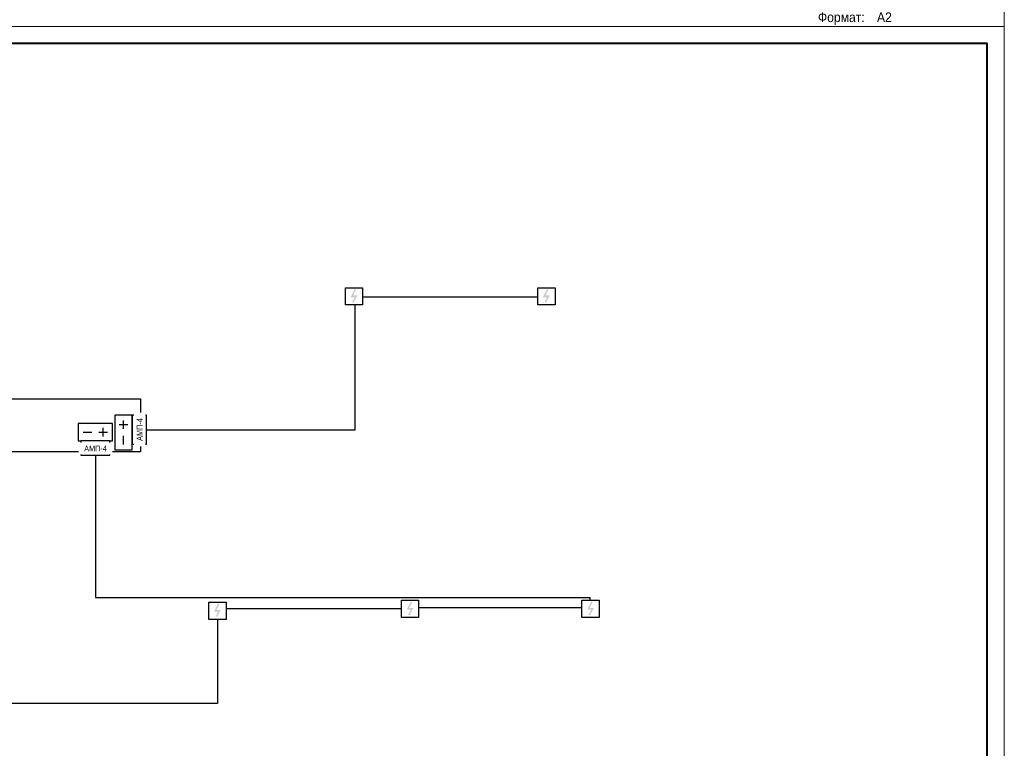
# Model space of a CAD drawing. Header units: millimetres. Extents: x -195178 to 1761886, y 140622 to 301105.
# Tile 98 of 131: x 990073 to 1018585, y 203401 to 224498. Entities that reach past the tile are written whole.
import ezdxf

# ---------------------------------------------------------------- set-up
doc = ezdxf.new("R2010")
doc.units = ezdxf.units.MM
doc.set_wipeout_variables(frame=1)
for name, color, linetype, lineweight in [('RC-Извещатели_пожарные', 1, 'Continuous', 30), ('Рамка', 7, 'Continuous', 18), ('СС-011-ПОЖ-СИГНАЛИЗАЦИЯ', 1, 'Continuous', 30), ('УГО АПС и АПЗ$0$_АПС_Оборудование', 1, 'Continuous', 30)]:
    doc.layers.add(name, color=color, linetype=linetype, lineweight=lineweight)
doc.layers.add('АПС', color=5, linetype='Continuous')
doc.layers.add('формат', color=250, linetype='Continuous')
doc.styles.add('Arial', font='arial.ttf', dxfattribs={"width": 0.9, "height": 699.9999999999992})
doc.styles.add('Arial_2', font='arial.ttf', dxfattribs={"width": 0.9, "height": 399.9999999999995})
doc.styles.add('УГО АПС и АПЗ$0$Reserve SS', font='arial.ttf', dxfattribs={"height": 2.5})

# ---------------------------------------------------------------- blocks, each defined once
blk = doc.blocks.new('*U29')
at = {"color": 0, "lineweight": 0}
blk.add_lwpolyline([(-594, 4.393872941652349e-15), (6.661338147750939e-14, 6.661338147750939e-14), (3.331937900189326e-14, 420.0000000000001), (-594.0000000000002, 420.0000000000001)], close=True, dxfattribs=at)
at = {"lineweight": 40}
blk.add_lwpolyline([(-574, 5.000000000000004), (-4.999999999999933, 5.000000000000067), (-4.999999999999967, 415.0000000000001), (-574.0000000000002, 415.0000000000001)], close=True, dxfattribs=at)
at = {"style": 'Arial', "width": 0.9}
blk.add_text('Формат:', height=2.8, dxfattribs=at).set_placement((-53.97311837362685, 1.250000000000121))
at = {"style": 'Arial', "width": 0.9, "flags": 8}
blk.add_attdef('FORMAT', (-36.87188609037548, 1.257088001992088), '', height=2.8, dxfattribs=at)
blk = doc.blocks.new('ИП 212-45')
blk.add_wipeout([(346276.6133921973, -75580.33501252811), (346276.6133921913, -76080.33501252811), (345776.6133921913, -76080.33501248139), (345776.61339219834, -75580.33501252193)]).dxf.layer = 'RC-Извещатели_пожарные'
blk.add_wipeout([(345776.6133921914, -76080.33501252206), (345776.61339219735, -75580.33501252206), (346276.61339219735, -75580.33501252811), (346276.6133921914, -76080.33501252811)]).dxf.layer = 'RC-Извещатели_пожарные'
at = {"layer": 'RC-Извещатели_пожарные'}
blk.add_hatch(color=0, dxfattribs=at).paths.add_polyline_path([(346128.3991064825, -75805.33501252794), (346014.1133921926, -76005.33501248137), (345964.1133921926, -76005.33501248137), (346049.8276779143, -75855.33501252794), (345926.6133921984, -75855.33501248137), (346039.1133921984, -75630.33501252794), (346089.1133921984, -75630.33501252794), (346001.6133921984, -75805.33501248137)])
at = {"layer": 'RC-Извещатели_пожарные', "color": 0, "ltscale": 30}
for p, q in [((345776.6133921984, -75580.33501248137), (346276.6133921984, -75580.33501252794)), ((345776.6133921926, -76080.33501248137), (345776.6133921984, -75580.33501248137)), ((346276.6133921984, -75580.33501252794), (346276.6133921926, -76080.33501252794)), ((346276.6133921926, -76080.33501252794), (345776.6133921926, -76080.33501248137))]:
    blk.add_line(p, q, dxfattribs=at)
blk = doc.blocks.new('УГО АПС и АПЗ$0$Источник бесперебойного питания v4')
blk.add_wipeout([(0, 5.00000000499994), (10.00000001, 5.00000000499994), (10.00000001, -6.217248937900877e-14), (0, -6.217248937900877e-14)])
for p, q in [((2.750000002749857, 3.750000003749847), (2.750000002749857, 1.250000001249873)), ((4.000000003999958, 2.50000000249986), (1.500000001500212, 2.50000000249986)), ((8.500000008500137, 2.50000000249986), (6.000000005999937, 2.50000000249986))]:
    blk.add_line(p, q)
blk.add_lwpolyline([(0, -1.13686837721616e-13), (10.00000000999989, -1.13686837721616e-13), (10.00000000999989, 5.000000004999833), (0, 5.000000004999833)], close=True)
at = {"style": 'УГО АПС и АПЗ$0$Reserve SS', "flags": 8}
blk.add_attdef('КОЛИЧЕСТВО', (10.26144173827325, 5.277327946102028), '', height=2.5, dxfattribs=at)
blk = doc.blocks.new('АМП-4')
at = {"color": 1}
blk.add_wipeout([(349423.99999999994, -74023), (349423.99999999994, -73183), (349844, -73183), (349844, -74023)], dxfattribs=at)
at = {"layer": 'АПС', "color": 1, "lineweight": 30, "ltscale": 200}
blk.add_lwpolyline([(349423.9999999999, -73183), (349423.9999999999, -74023), (349844, -74023), (349844, -73183)], close=True, dxfattribs=at)
at = {"layer": 'АПС', "color": 0, "lineweight": 30, "ltscale": 200, "insert": (349644.9791639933, -73599.07580605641), "char_height": 168, "width": 801.952231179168, "attachment_point": 5, "rotation": 90.00000000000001, "style": 'Arial_2', "bg_fill": 2}
blk.add_mtext('АМП-4', dxfattribs=at)

msp = doc.modelspace()

# ---------------------------------------------------------------- linework, layer by layer
at = {"layer": 'Рамка'}
msp.add_lwpolyline([(961185.3712404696, 182804.784122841), (1018085.37124047, 182804.784122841), (1018085.37124047, 223804.784122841), (961185.3712404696, 223804.784122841)], close=True, dxfattribs=at)
at = {"layer": 'СС-011-ПОЖ-СИГНАЛИЗАЦИЯ', "lineweight": 30, "ltscale": 100}
for points in [[(993745.772235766, 212626.7789338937), (999784.212680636, 212626.7789338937), (999784.212680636, 216470.7601425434), (1005074.752216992, 216470.7601424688)], [(989617.772177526, 213516.0258955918), (993570.8755463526, 213516.0258955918), (993570.8755463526, 211989.9166347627), (987641.8247192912, 211989.9166347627)], [(992265.2119911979, 211884.5256508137), (992265.2119911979, 207768.6949830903), (1006585.459685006, 207768.6949830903), (1006585.459685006, 207468.0013727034), (1001383.019995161, 207468.0013727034), (1001383.019995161, 207439.8049762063), (995805.5648675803, 207439.8049762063), (995805.5648675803, 204693.8616946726), (988233.7235349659, 204693.8616946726), (988233.7235349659, 204584.7050798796), (982092.7751476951, 204584.7050798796), (982092.7751476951, 204562.5639893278), (975785.2832880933, 204562.5639893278)]]:
    msp.add_lwpolyline(points, dxfattribs=at)

# ---------------------------------------------------------------- block references
at = {"layer": 'формат', "xscale": 100, "yscale": 100, "zscale": 100}
msp.add_blockref('*U29', (1018585.37124047, 224304.784122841), dxfattribs=at).add_auto_attribs({'FORMAT': 'А2'})
msp.add_blockref('*U29', (1018585.37124047, 182304.784122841), dxfattribs=at)

# ---------------------------------------------------------------- next in the draw order: block references
at = {"layer": 'СС-011-ПОЖ-СИГНАЛИЗАЦИЯ', "color": 0, "lineweight": 30}
for p in [(653726.6704008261, 292318.0247004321), (659298.1388247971, 292318.0247004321), (649772.1989287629, 283214.8097508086), (655348.9617762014, 283267.341012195), (660575.9348556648, 283267.341012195)]:
    msp.add_blockref('ИП 212-45', p, dxfattribs=at)
at = {"layer": 'УГО АПС и АПЗ$0$_АПС_Оборудование', "color": 252, "xscale": 100, "yscale": 100, "zscale": 100, "rotation": 269.9999999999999}
msp.add_blockref('УГО АПС и АПЗ$0$Источник бесперебойного питания v4', (992825.772235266, 213046.7789338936), dxfattribs=at)

# ---------------------------------------------------------------- next in the draw order: block references
at = {"layer": 'СС-011-ПОЖ-СИГНАЛИЗАЦИЯ', "lineweight": 30}
msp.add_blockref('АМП-4', (643901.772235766, 286229.7789338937), dxfattribs=at)
at = {"layer": 'УГО АПС и АПЗ$0$_АПС_Оборудование', "color": 252, "xscale": 100, "yscale": 100, "zscale": 100, "rotation": 180}
msp.add_blockref('УГО АПС и АПЗ$0$Источник бесперебойного питания v4', (992765.2119916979, 212804.5256513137), dxfattribs=at)

# ---------------------------------------------------------------- next in the draw order: block references
at = {"layer": 'СС-011-ПОЖ-СИГНАЛИЗАЦИЯ', "lineweight": 30, "rotation": 270}
msp.add_blockref('АМП-4', (1065868.211991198, 561728.5256508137), dxfattribs=at)

doc.saveas('drawing.dxf')
